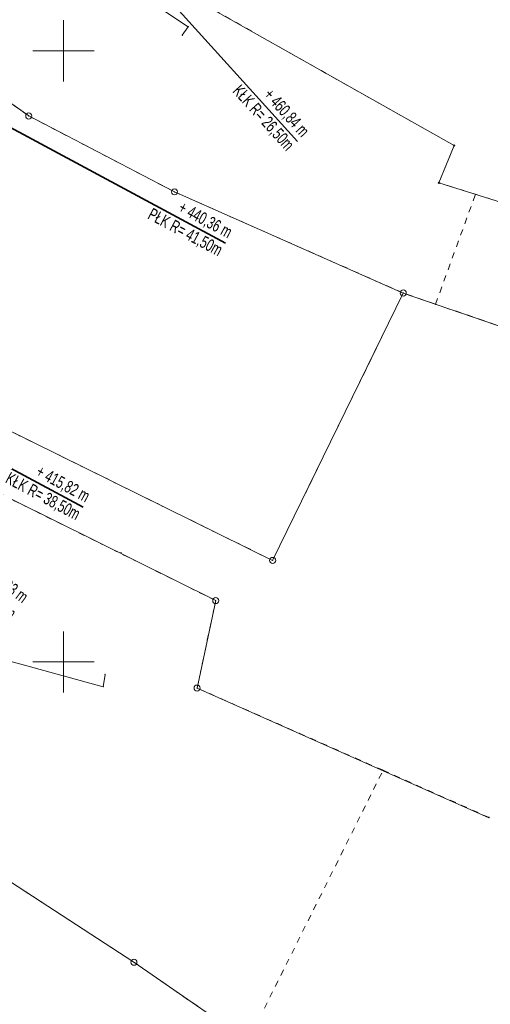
# Model space of a CAD drawing. Extents: x 6456700 to 6518119, y 5963420 to 5980059.
# Tile 153 of 256: x 6512365 to 6512404, y 5966021 to 5966102. Entities that reach past the tile are written whole.
import ezdxf

# ---------------------------------------------------------------- set-up
doc = ezdxf.new("R2010")
doc.units = 0
doc.header["$MEASUREMENT"] = 0
doc.linetypes.add('L_0_03', pattern=[1, 0.5, -0.5])
doc.layers.get('0').update_dxf_attribs({"color": 2, "linetype": 'CONTINUOUS', "lineweight": 5})
for name, color, linetype, lineweight in [('18mm Kreska ciągła', 7, 'CONTINUOUS', 18), ('202_punkt_graniczny', 7, 'CONTINUOUS', 18), ('203_punkt_graniczny', 7, 'CONTINUOUS', 18), ('218_kontur_uzytku_gruntowego', 96, 'L_0_03', 18), ('219_dzialka_ewidencyjna', 7, 'CONTINUOUS', 18), ('35mm Ciągła', 7, 'CONTINUOUS', 35), ('9mm Kreska ciągła', 252, 'CONTINUOUS', 9), ('ogrodzenie_trwale', 7, 'CONTINUOUS', 18), ('przewod_telekomunikacyjny_podziemny', 7, 'CONTINUOUS', 18), ('przewod_wodociagowy', 7, 'CONTINUOUS', 18), ('siatka_krzyrzy', 7, 'CONTINUOUS', 18)]:
    doc.layers.add(name, color=color, linetype=linetype, lineweight=lineweight)
doc.styles.add('Znaczniki', font='GOTHIC.TTF', dxfattribs={"width": 0.7})

# ---------------------------------------------------------------- blocks, each defined once
blk = doc.blocks.new('mdcp_nowa')
at = {"layer": '203_punkt_graniczny', "linetype": 'Continuous', "lineweight": 18}
for points in [[(6495131.94, 5982542.205, 1), (6495131.94, 5982542.295, 1)], [(6495130.69, 5982539.155, 1), (6495130.69, 5982539.245, 1)]]:
    blk.add_hatch(color=18, dxfattribs=at).paths.add_polyline_path(points)
for p in [(6495134.788, 5982487.257), (6495134.799, 5982487.271)]:
    blk.add_point(p)
at = {"layer": '202_punkt_graniczny', "color": 7, "linetype": 'Continuous', "lineweight": 18}
for centre in [(6495097.17, 5982544.67), (6495109.08, 5982538.46), (6495127.78, 5982530.18), (6495117.1, 5982508.3), (6495112.45, 5982505.02), (6495110.93, 5982497.86), (6495105.76, 5982475.43)]:
    blk.add_circle(centre, 0.25, dxfattribs=at)
at = {"layer": '202_punkt_graniczny'}
for p in [(6495097.17, 5982544.67), (6495109.08, 5982538.46), (6495127.78, 5982530.18), (6495117.1, 5982508.3), (6495112.45, 5982505.02), (6495110.93, 5982497.86), (6495105.76, 5982475.43)]:
    blk.add_point(p, dxfattribs=at)
at = {"layer": '203_punkt_graniczny', "color": 7, "linetype": 'Continuous', "lineweight": 18}
for centre in [(6495131.94, 5982542.25), (6495130.69, 5982539.2)]:
    blk.add_circle(centre, 0.045, dxfattribs=at)
at = {"layer": '203_punkt_graniczny'}
for p in [(6495131.94, 5982542.25), (6495130.69, 5982539.2)]:
    blk.add_point(p, dxfattribs=at)
at = {"layer": '218_kontur_uzytku_gruntowego', "lineweight": 18, "flags": 128}
for points in [[(6495131.94, 5982542.25), (6495098.81, 5982560.96)], [(6495097.17, 5982544.67), (6495090.48, 5982549.39)], [(6495109.08, 5982538.46), (6495097.17, 5982544.67)], [(6495130.69, 5982539.2), (6495131.94, 5982542.25)], [(6495133.68, 5982538.26), (6495130.69, 5982539.2)], [(6495127.78, 5982530.18), (6495109.08, 5982538.46)], [(6495130.42, 5982529.27), (6495133.68, 5982538.26)], [(6495133.68, 5982538.26), (6495165.601, 5982528.24)], [(6495127.78, 5982530.18), (6495117.1, 5982508.3)], [(6495130.42, 5982529.27), (6495127.78, 5982530.18)], [(6495159.002, 5982519.463), (6495130.42, 5982529.27)], [(6495117.1, 5982508.3), (6495079.93, 5982526.65)], [(6495112.45, 5982505.02), (6495076.26, 5982522.96)], [(6495110.93, 5982497.86), (6495112.45, 5982505.02)], [(6495105.76, 5982475.43), (6495062.14, 5982503.85)], [(6495126.13, 5982491.13), (6495110.93, 5982497.86)], [(6495115.09, 5982468.98), (6495126.13, 5982491.13)], [(6495126.13, 5982491.13), (6495134.799, 5982487.271)], [(6495115.09, 5982468.98), (6495105.76, 5982475.43)]]:
    blk.add_lwpolyline(points, dxfattribs=at)
at = {"layer": '218_kontur_uzytku_gruntowego'}
for p in [(6495097.17, 5982544.67), (6495097.17, 5982544.67), (6495097.17, 5982544.67), (6495097.17, 5982544.67), (6495131.94, 5982542.25), (6495131.94, 5982542.25), (6495131.94, 5982542.25), (6495131.94, 5982542.25), (6495130.69, 5982539.2), (6495130.69, 5982539.2), (6495130.69, 5982539.2), (6495130.69, 5982539.2), (6495109.08, 5982538.46), (6495109.08, 5982538.46), (6495109.08, 5982538.46), (6495109.08, 5982538.46), (6495133.68, 5982538.26), (6495133.68, 5982538.26), (6495133.68, 5982538.26), (6495133.68, 5982538.26), (6495127.78, 5982530.18), (6495127.78, 5982530.18), (6495127.78, 5982530.18), (6495127.78, 5982530.18), (6495127.78, 5982530.18), (6495127.78, 5982530.18), (6495130.42, 5982529.27), (6495130.42, 5982529.27), (6495130.42, 5982529.27), (6495130.42, 5982529.27), (6495117.1, 5982508.3), (6495117.1, 5982508.3), (6495117.1, 5982508.3), (6495117.1, 5982508.3), (6495112.45, 5982505.02), (6495112.45, 5982505.02), (6495112.45, 5982505.02), (6495112.45, 5982505.02), (6495110.93, 5982497.86), (6495110.93, 5982497.86), (6495110.93, 5982497.86), (6495110.93, 5982497.86), (6495126.13, 5982491.13), (6495126.13, 5982491.13), (6495126.13, 5982491.13), (6495126.13, 5982491.13), (6495105.76, 5982475.43), (6495105.76, 5982475.43), (6495105.76, 5982475.43), (6495105.76, 5982475.43)]:
    blk.add_point(p, dxfattribs=at)
at = {"layer": '219_dzialka_ewidencyjna', "color": 3, "linetype": 'Continuous', "lineweight": 18, "flags": 128}
for points in [[(6495098.81, 5982560.96), (6495131.94, 5982542.25)], [(6495090.48, 5982549.39), (6495097.17, 5982544.67)], [(6495097.17, 5982544.67), (6495109.08, 5982538.46)], [(6495130.69, 5982539.2), (6495131.94, 5982542.25)], [(6495130.69, 5982539.2), (6495165.601, 5982528.241)], [(6495109.08, 5982538.46), (6495127.78, 5982530.18)], [(6495127.78, 5982530.18), (6495117.1, 5982508.3)], [(6495159.003, 5982519.464), (6495127.78, 5982530.18)], [(6495079.93, 5982526.65), (6495117.1, 5982508.3)], [(6495076.26, 5982522.96), (6495112.45, 5982505.02)], [(6495112.45, 5982505.02), (6495110.93, 5982497.86)], [(6495105.76, 5982475.43), (6495062.14, 5982503.85)], [(6495134.788, 5982487.257), (6495110.93, 5982497.86)], [(6495105.76, 5982475.43), (6495119.004, 5982466.262)]]:
    blk.add_lwpolyline(points, dxfattribs=at)
at = {"layer": '219_dzialka_ewidencyjna', "color": 3}
for p in [(6495097.17, 5982544.67), (6495097.17, 5982544.67), (6495131.94, 5982542.25), (6495131.94, 5982542.25), (6495130.69, 5982539.2), (6495130.69, 5982539.2), (6495109.08, 5982538.46), (6495109.08, 5982538.46), (6495127.78, 5982530.18), (6495127.78, 5982530.18), (6495127.78, 5982530.18), (6495117.1, 5982508.3), (6495117.1, 5982508.3), (6495112.45, 5982505.02), (6495112.45, 5982505.02), (6495110.93, 5982497.86), (6495110.93, 5982497.86), (6495105.76, 5982475.43), (6495105.76, 5982475.43)]:
    blk.add_point(p, dxfattribs=at)
at = {"layer": 'ogrodzenie_trwale'}
blk.add_point((6495104.71, 5982508.95), dxfattribs=at)
at = {"layer": 'przewod_telekomunikacyjny_podziemny', "color": 30, "linetype": 'Continuous', "lineweight": 18, "flags": 128}
blk.add_lwpolyline([(6495053.61, 5982496.6), (6495055.92, 5982497.16), (6495065.48, 5982509.29), (6495074.84, 5982503.65), (6495090.26, 5982501.53), (6495103.26, 5982497.97), (6495103.4, 5982498.98)], dxfattribs=at)
at = {"layer": 'przewod_telekomunikacyjny_podziemny'}
for p in [(6495103.4, 5982498.98), (6495103.26, 5982497.97)]:
    blk.add_point(p, dxfattribs=at)
at = {"layer": 'przewod_wodociagowy', "color": 5, "linetype": 'Continuous', "lineweight": 18, "flags": 128}
blk.add_lwpolyline([(6495096.46, 5982561.11), (6495110.2, 5982551.97), (6495109.71, 5982551.27)], dxfattribs=at)
at = {"layer": 'przewod_wodociagowy'}
for p in [(6495110.2, 5982551.97), (6495109.71, 5982551.27)]:
    blk.add_point(p, dxfattribs=at)
at = {"layer": 'siatka_krzyrzy', "linetype": 'Continuous', "lineweight": 18, "flags": 128}
for points in [[(6495100, 5982547.5), (6495100, 5982552.5)], [(6495097.5, 5982550), (6495102.5, 5982550)], [(6495100, 5982497.5), (6495100, 5982502.5)], [(6495097.5, 5982500), (6495102.5, 5982500)]]:
    blk.add_lwpolyline(points, dxfattribs=at)

msp = doc.modelspace()

# ---------------------------------------------------------------- block references
at = {"linetype": 'ByBlock'}
msp.add_blockref('mdcp_nowa', (17268.786, -16450.998), dxfattribs=at)

# ---------------------------------------------------------------- next in the draw order: hatches: boundary and pattern name
at = {"layer": '9mm Kreska ciągła'}
h = msp.add_hatch(dxfattribs=at)
h.set_pattern_fill('SAND_AND_LIME', color=4, scale=0.1)
h.set_pattern_definition([(37.5, (6512163.41104, 5965706.02106), (-0.006803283, 0.208096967), [0, -0.16416, 0, -0.1836, 0, -0.1755]), (7.5, (6512163.41104, 5965706.02106), (0.19113588, 0.30479178), [0, -0.08856, 0, -0.14796, 0, -0.0567]), (-32.5, (6512163.2782, 5965706.02106), (0.33632732, 0.00061118), [0, -0.054, 0, -0.1944, 0, -0.2538]), (-42.5, (6512163.2782, 5965706.02106), (0.32466167, 0.09478896), [0, -0.027, 0, -0.12744, 0, -0.1458])])
edge = h.paths.add_edge_path()
edge.add_line((6512494.454, 5966351.121), (6512492.815, 5966327.914))
edge.add_arc((6512641.445, 5966317.419), 149, 175.96099, 178.25385)
edge.add_line((6512492.514, 5966321.96), (6512491.933, 5966302.891))
edge.add_arc((6512440.957, 5966304.445), 51, 348.13301, 358.25385, ccw=False)
edge.add_line((6512490.867, 5966293.957), (6512486.741, 5966274.321))
edge.add_arc((6512500.441, 5966271.442), 14, 168.13301, 189.66075)
edge.add_line((6512486.64, 5966269.093), (6512490.395, 5966247.035))
edge.add_line((6512490.395, 5966247.035), (6512490.607, 5966245.791))
edge.add_arc((6512474.833, 5966243.106), 16, 357.41334, 369.66075, ccw=False)
edge.add_line((6512490.817, 5966242.384), (6512490.724, 5966240.322))
edge.add_arc((6512474.74, 5966241.044), 16, 304.69475, 357.41334, ccw=False)
edge.add_line((6512483.848, 5966227.889), (6512479.157, 5966224.642))
edge.add_arc((6512563.968, 5966102.134), 149, 124.69475, 128.17467)
edge.add_line((6512471.877, 5966219.268), (6512459.798, 5966209.771))
edge.add_arc((6512468.451, 5966198.766), 14, 128.17467, 146.52826)
edge.add_line((6512456.773, 5966206.487), (6512454.137, 5966202.499))
edge.add_arc((6512536.718, 5966147.898), 99, 146.52826, 150.19331)
edge.add_line((6512450.815, 5966197.109), (6512447.264, 5966190.909))
edge.add_arc((6512533.167, 5966141.699), 99, 150.19331, 155.56334)
edge.add_line((6512443.035, 5966182.654), (6512432.867, 5966160.275))
edge.add_arc((6512409.196, 5966171.031), 26, 321.1758, 335.56334, ccw=False)
edge.add_line((6512429.452, 5966154.731), (6512421.621, 5966145))
edge.add_arc((6512409.156, 5966155.031), 16, 309.59305, 321.1758, ccw=False)
edge.add_line((6512419.353, 5966142.701), (6512410.592, 5966135.455))
edge.add_arc((6512400.395, 5966147.785), 16, 291.72006, 309.59305, ccw=False)
edge.add_line((6512406.316, 5966132.921), (6512399.28, 5966130.118))
edge.add_arc((6512417.414, 5966084.597), 49, 111.72006, 118.67866)
edge.add_line((6512393.899, 5966127.586), (6512378.766, 5966119.308))
edge.add_arc((6512390.283, 5966098.252), 24, 118.67866, 130.97644)
edge.add_line((6512374.545, 5966116.372), (6512369.458, 5966111.954))
edge.add_arc((6512385.196, 5966093.834), 24, 130.97644, 144.24742)
edge.add_line((6512365.719, 5966107.857), (6512360.498, 5966100.604))
edge.add_arc((6512392.148, 5966077.817), 39, 144.24742, 151.71864)
edge.add_line((6512357.804, 5966096.296), (6512346.179, 5966074.69))
edge.add_arc((6512310.073, 5966094.116), 41, 323.54004, 331.71864, ccw=False)
edge.add_line((6512343.048, 5966069.751), (6512332.977, 5966056.12))
edge.add_arc((6512291.959, 5966086.427), 51, 314.86874, 323.54004, ccw=False)
edge.add_line((6512327.939, 5966050.283), (6512325.436, 5966047.791))
edge.add_arc((6512381.169, 5965991.802), 79, 134.86874, 142.03498)
edge.add_line((6512318.887, 5966040.401), (6512317.812, 5966039.024))
edge.add_arc((6512348.559, 5966015.032), 39, 142.03498, 151.90193)
edge.add_line((6512314.155, 5966033.4), (6512307.014, 5966020.024))
edge.add_arc((6512085.596, 5966138.241), 251, 330.1315, 331.90193, ccw=False)
edge.add_line((6512303.256, 5966013.24), (6512293.172, 5965995.681))
edge.add_arc((6512509.097, 5965871.676), 249, 150.1315, 153.31422)
edge.add_line((6512286.62, 5965983.501), (6512270.802, 5965952.031))
edge.add_arc((6512493.279, 5965840.205), 249, 153.31422, 155.41165)
edge.add_line((6512266.858, 5965943.813), (6512249.846, 5965906.636))
edge.add_arc((6512203.471, 5965927.857), 51, 325.40047, 335.41165, ccw=False)
edge.add_line((6512245.451, 5965898.897), (6512232.463, 5965880.07))
edge.add_arc((6512313.954, 5965823.854), 99, 145.40047, 150.15364)
edge.add_line((6512228.085, 5965873.124), (6512213.877, 5965848.362))
edge.add_arc((6512299.746, 5965799.092), 99, 150.15364, 156.12969)
edge.add_line((6512209.214, 5965839.154), (6512198.858, 5965815.752))
edge.add_arc((6512518.006, 5965674.523), 349, 156.12969, 156.8073)
edge.add_line((6512197.211, 5965811.968), (6512194.929, 5965806.643))
edge.add_arc((6512331.888, 5965747.963), 149, 156.8073, 160.58951)
edge.add_line((6512191.357, 5965797.481), (6512178.615, 5965761.319))
edge.add_arc((6511941.881, 5965844.735), 251, 339.22463, 340.58951, ccw=False)
edge.add_line((6512176.561, 5965755.704), (6512169.456, 5965736.976))
edge.add_arc((6512195.168, 5965727.222), 27.5, 159.22463, 216.73933)
edge.add_line((6512173.13, 5965710.772), (6512174.444, 5965709.012))
edge.add_line((6512174.444, 5965709.012), (6512170.437, 5965706.021))
edge.add_line((6512170.437, 5965706.021), (6512164.212, 5965719.71))
edge.add_arc((6512161.212, 5965719.741), 3, 359.40734, 370.87144)
edge.add_arc((6512205.039, 5965728.159), 41.628, 165.26056, 190.87144, ccw=False)
edge.add_line((6512164.781, 5965738.75), (6512171.886, 5965757.477))
edge.add_arc((6511941.881, 5965844.735), 246, 339.22463, 340.58951)
edge.add_line((6512173.899, 5965762.981), (6512186.641, 5965799.143))
edge.add_arc((6512331.888, 5965747.963), 154, 156.8073, 160.58951, ccw=False)
edge.add_line((6512190.333, 5965808.612), (6512192.615, 5965813.937))
edge.add_arc((6512518.006, 5965674.523), 354, 156.12969, 156.8073, ccw=False)
edge.add_line((6512194.286, 5965817.775), (6512204.642, 5965841.178))
edge.add_arc((6512299.746, 5965799.092), 104, 150.15364, 156.12969, ccw=False)
edge.add_line((6512209.541, 5965850.851), (6512223.749, 5965875.613))
edge.add_arc((6512313.954, 5965823.854), 104, 145.40047, 150.15364, ccw=False)
edge.add_line((6512228.348, 5965882.91), (6512241.335, 5965901.737))
edge.add_arc((6512203.471, 5965927.857), 46, 325.40047, 335.41165)
edge.add_line((6512245.3, 5965908.717), (6512262.312, 5965945.894))
edge.add_arc((6512493.279, 5965840.205), 254, 153.31422, 155.41165, ccw=False)
edge.add_line((6512266.334, 5965954.276), (6512282.153, 5965985.747))
edge.add_arc((6512509.097, 5965871.676), 254, 150.1315, 153.31422, ccw=False)
edge.add_line((6512288.836, 5965998.171), (6512298.92, 5966015.73))
edge.add_arc((6512085.596, 5966138.241), 246, 330.1315, 331.90193)
edge.add_line((6512302.603, 5966022.379), (6512309.745, 5966035.755))
edge.add_arc((6512348.559, 5966015.032), 44, 142.03498, 151.90193, ccw=False)
edge.add_line((6512313.87, 5966042.1), (6512314.945, 5966043.477))
edge.add_arc((6512381.169, 5965991.802), 84, 134.86874, 142.03498, ccw=False)
edge.add_line((6512321.909, 5966051.335), (6512324.411, 5966053.826))
edge.add_arc((6512291.959, 5966086.427), 46, 314.86874, 323.54004)
edge.add_line((6512328.955, 5966059.091), (6512339.027, 5966072.722))
edge.add_arc((6512310.073, 5966094.116), 36, 323.54004, 331.71864)
edge.add_line((6512341.776, 5966077.059), (6512353.4, 5966098.665))
edge.add_arc((6512392.148, 5966077.817), 44, 144.24742, 151.71864, ccw=False)
edge.add_line((6512356.44, 5966103.526), (6512361.662, 5966110.778))
edge.add_arc((6512385.196, 5966093.834), 29, 130.97644, 144.24742, ccw=False)
edge.add_line((6512366.18, 5966115.728), (6512371.267, 5966120.147))
edge.add_arc((6512390.283, 5966098.252), 29, 118.67866, 130.97644, ccw=False)
edge.add_line((6512376.366, 5966123.695), (6512391.499, 5966131.972))
edge.add_arc((6512417.414, 5966084.597), 54, 111.72006, 118.67866, ccw=False)
edge.add_line((6512397.43, 5966134.763), (6512404.466, 5966137.566))
edge.add_arc((6512400.395, 5966147.785), 11, 291.72006, 309.59305)
edge.add_line((6512407.405, 5966139.308), (6512409.544, 5966141.077))
edge.add_line((6512409.544, 5966141.077), (6512412.36, 5966140.811))
edge.add_line((6512412.36, 5966140.811), (6512417.441, 5966145.013))
edge.add_arc((6512409.156, 5966155.031), 13, 309.59305, 321.1758)
edge.add_line((6512419.284, 5966146.881), (6512427.115, 5966156.612))
edge.add_arc((6512409.196, 5966171.031), 23, 321.1758, 335.56334)
edge.add_line((6512430.135, 5966161.516), (6512434.645, 5966171.44))
edge.add_line((6512434.645, 5966171.44), (6512440.928, 5966185.268))
edge.add_line((6512440.928, 5966185.268), (6512439.963, 5966187.841))
edge.add_arc((6512668.213, 5966069.673), 257.025, 151.22581, 152.62894, ccw=False)
edge.add_line((6512442.925, 5966193.394), (6512446.477, 5966199.594))
edge.add_arc((6512536.718, 5966147.898), 104, 146.52826, 150.19331, ccw=False)
edge.add_line((6512449.966, 5966205.257), (6512452.602, 5966209.244))
edge.add_arc((6512468.451, 5966198.766), 19, 128.17467, 146.52826, ccw=False)
edge.add_line((6512456.708, 5966213.702), (6512468.787, 5966223.198))
edge.add_arc((6512563.968, 5966102.134), 154, 124.69475, 128.17467, ccw=False)
edge.add_line((6512476.311, 5966228.753), (6512481.002, 5966232))
edge.add_arc((6512474.74, 5966241.044), 11, 304.69475, 357.41334)
edge.add_line((6512485.729, 5966240.548), (6512485.822, 5966242.609))
edge.add_arc((6512474.833, 5966243.106), 11, 357.41334, 369.66075)
edge.add_line((6512485.677, 5966244.952), (6512485.4, 5966246.584))
edge.add_line((6512485.4, 5966246.584), (6512485.465, 5966247.035))
edge.add_line((6512485.465, 5966247.035), (6512481.305, 5966271.715))
edge.add_line((6512481.305, 5966271.715), (6512486.925, 5966298.805))
edge.add_line((6512486.925, 5966298.805), (6512487.695, 5966325.335))
edge.add_line((6512487.695, 5966325.335), (6512488.895, 5966340.485))
edge.add_line((6512488.895, 5966340.485), (6512488.714, 5966340.814))
edge.add_line((6512488.714, 5966340.814), (6512489.699, 5966354.77))
edge.add_line((6512489.699, 5966354.77), (6512494.454, 5966351.121))

# ---------------------------------------------------------------- next in the draw order: linework, layer by layer
at = {"layer": '35mm Ciągła'}
for p, q in [((6512367.819, 5966113.841), (6512387.931, 5966091.573)), ((6512355.611, 5966097.475), (6512382.029, 5966083.261)), ((6512343.978, 5966075.874), (6512370.396, 5966061.66))]:
    msp.add_line(p, q, dxfattribs=at)

# ---------------------------------------------------------------- next in the draw order: texts
at = {"layer": '18mm Kreska ciągła', "char_height": 1, "attachment_point": 6, "style": 'Znaczniki'}
for s, insert, rotation in [('+ 460,84 m\\PKŁK R= 26,50m', (6512387.931, 5966091.573), 312.08719), ('+ 440,36 m\\PPŁK R= 41,50m', (6512382.029, 5966083.261), 331.71864), ('+ 415,82 m\\PKŁK R= 38,50m', (6512370.396, 5966061.66), 331.71864), ('+ 410,33 m\\PPŁK R= 38,50m', (6512365.179, 5966053.427), 323.58238)]:
    msp.add_mtext(s, dxfattribs=dict(at, insert=insert, rotation=rotation))

doc.saveas('drawing.dxf')
